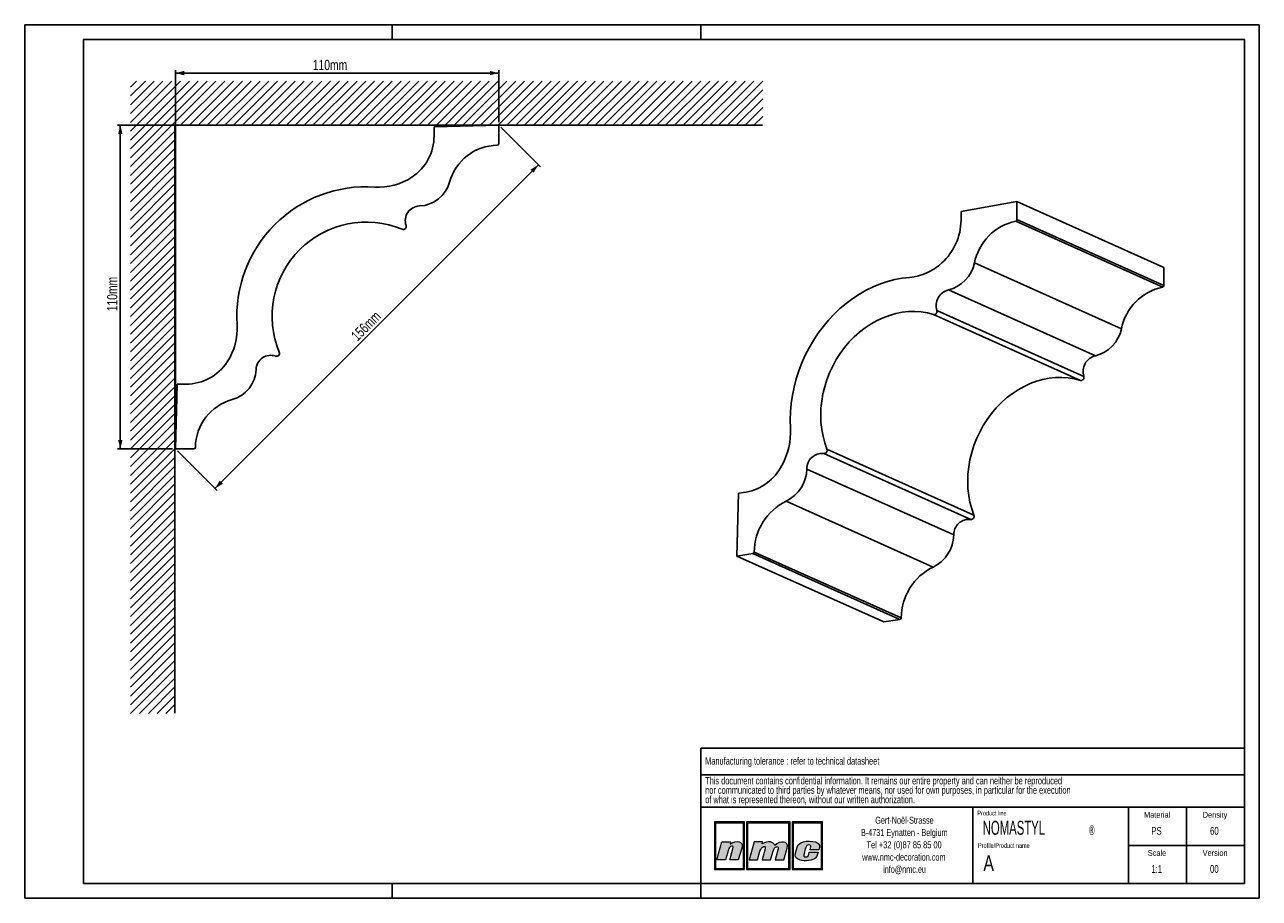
# Model space of a CAD drawing. Header units: millimetres. Extents: x 0 to 420, y 0 to 297.
import ezdxf
from ezdxf.lldxf.tags import DXFTag

# ---------------------------------------------------------------- set-up
doc = ezdxf.new("R2010")
doc.units = ezdxf.units.MM
doc.layers.add('1', color=7, linetype='Continuous', lineweight=25)
for name, color, linetype in [('2', 7, 'Continuous'), ('4', 11, 'PHANTOM'), ('5', 136, 'PHANTOM')]:
    doc.layers.add(name, color=color, linetype=linetype)
doc.styles.add('SLDTEXTSTYLE0', font='TXT', dxfattribs={"width": 0.75})
doc.styles.add('SLDTEXTSTYLE1', font='TXT', dxfattribs={"width": 0.605})
doc.styles.add('SLDTEXTSTYLE2', font='TXT', dxfattribs={"width": 0.693182})
doc.styles.add('SLDTEXTSTYLE3', font='TXT', dxfattribs={"width": 0.70989})
tags = doc.linetypes.add('PHANTOM', pattern=[12.7, 6.35, -1.27, 1.27, -1.27, 1.27, -1.27]).pattern_tags.tags
tags[14:15] = [DXFTag(74, 4), DXFTag(75, 0), DXFTag(340, '0'), DXFTag(46, 1.0), DXFTag(50, 0.0), DXFTag(44, 0.0), DXFTag(45, 0.0)]
tags[12:13] = [DXFTag(74, 4), DXFTag(75, 0), DXFTag(340, '0'), DXFTag(46, 1.0), DXFTag(50, 0.0), DXFTag(44, 0.0), DXFTag(45, 0.0)]
tags[10:11] = [DXFTag(74, 4), DXFTag(75, 0), DXFTag(340, '0'), DXFTag(46, 1.0), DXFTag(50, 0.0), DXFTag(44, 0.0), DXFTag(45, 0.0)]
tags[8:9] = [DXFTag(74, 4), DXFTag(75, 0), DXFTag(340, '0'), DXFTag(46, 1.0), DXFTag(50, 0.0), DXFTag(44, 0.0), DXFTag(45, 0.0)]
tags[6:7] = [DXFTag(74, 4), DXFTag(75, 0), DXFTag(340, '0'), DXFTag(46, 1.0), DXFTag(50, 0.0), DXFTag(44, 0.0), DXFTag(45, 0.0)]
tags[4:5] = [DXFTag(74, 4), DXFTag(75, 0), DXFTag(340, '0'), DXFTag(46, 1.0), DXFTag(50, 0.0), DXFTag(44, 0.0), DXFTag(45, 0.0)]
doc.dimstyles.new('SLDDIMSTYLE0', dxfattribs={"dimtxt": 3.5, "dimasz": 3, "dimexe": 0, "dimexo": 0.0625, "dimgap": 0.875, "dimtad": 1, "dimdec": 0, "dimrnd": 1e-09, "dimzin": 12, "dimdsep": 46, "dimtxsty": 'SLDTEXTSTYLE0', "dimsah": 1, "dimcen": 0.09, "dimadec": 0, "dimazin": 3, "dimtfac": 1, "dimtdec": 0, "dimtofl": 0, "dimtmove": 0, "dimatfit": 3, "dimfxl": 1, "dimfrac": 2, "dimtolj": 1, "dimtzin": 12, "dimarcsym": 0})

# ---------------------------------------------------------------- blocks, each defined once
blk = doc.blocks.new('SW_NOTE_0')
at = {"layer": '2', "color": 0, "attachment_point": 1, "style": 'SLDTEXTSTYLE1'}
for s, insert, char_height in [('NOMASTYL', (0, 6.14), 4.763), ('®', (36.17, 4.54), 3.17)]:
    blk.add_mtext(s, dxfattribs=dict(at, insert=insert, char_height=char_height))
blk = doc.blocks.new('SW_NOTE_1')
at = {"layer": '2', "color": 0, "char_height": 2.3813, "attachment_point": 2}
for s, insert, style in [('Gert-Noël-Strasse', (13.02, 3.07), 'SLDTEXTSTYLE0'), ('B-4731 Eynatten - Belgium', (12.97, -1.11), 'SLDTEXTSTYLE0'), ('Tel +32 (0)87 85 85 00', (12.91, -5.28), 'SLDTEXTSTYLE2'), ('www.nmc-decoration.com', (12.81, -9.46), 'SLDTEXTSTYLE0'), ('info@nmc.eu', (13.06, -13.63), 'SLDTEXTSTYLE0')]:
    blk.add_mtext(s, dxfattribs=dict(at, insert=insert, style=style))
blk = doc.blocks.new('SW_NOTE_2')
at = {"layer": '2', "color": 0, "char_height": 2.5, "attachment_point": 1, "style": 'SLDTEXTSTYLE0'}
for s, insert in [('This document contains confidential information. It remains our entire property and can neither be reproduced', (0, 3.22)), ('nor communicated to third parties by whatever means, nor used for own purposes, in particular for the execution', (0, 0.03)), ('of what is represented thereon, without our written authorization.', (0, -3.17))]:
    blk.add_mtext(s, dxfattribs=dict(at, insert=insert))
blk = doc.blocks.new('_D')
at = {"layer": '5'}
for p, q in [((51.26, 153.82), (51.26, 281.55)), ((161.26, 263.82), (161.26, 281.55)), ((161.26, 280.55), (51.26, 280.55))]:
    blk.add_line(p, q, dxfattribs=at)
for points in [[(51.26, 280.55), (54.26, 279.8), (54.26, 281.3)], [(161.26, 280.55), (158.26, 281.3), (158.26, 279.8)]]:
    blk.add_solid(points, dxfattribs=at)
at = {"layer": '5', "insert": (98.01, 285.06), "char_height": 3.5, "attachment_point": 1, "style": 'SLDTEXTSTYLE0'}
blk.add_mtext('110mm', dxfattribs=at)
blk = doc.blocks.new('_D_1')
at = {"layer": '5'}
for p, q in [((160.26, 262.82), (31.53, 262.82)), ((32.53, 262.82), (32.53, 152.82)), ((50.26, 152.82), (31.53, 152.82))]:
    blk.add_line(p, q, dxfattribs=at)
for points in [[(32.53, 262.82), (31.78, 259.82), (33.28, 259.82)], [(32.53, 152.82), (33.28, 155.82), (31.78, 155.82)]]:
    blk.add_solid(points, dxfattribs=at)
at = {"layer": '5', "insert": (28.02, 199.57), "char_height": 3.5, "attachment_point": 1, "rotation": 90, "style": 'SLDTEXTSTYLE0'}
blk.add_mtext('110mm', dxfattribs=at)
blk = doc.blocks.new('_D_2')
at = {"layer": '5'}
for p, q in [((161.97, 262.11), (175.45, 248.63)), ((64.74, 139.34), (174.74, 249.34)), ((51.97, 152.11), (65.45, 138.63))]:
    blk.add_line(p, q, dxfattribs=at)
for points in [[(174.74, 249.34), (172.09, 247.75), (173.15, 246.69)], [(64.74, 139.34), (67.4, 140.93), (66.34, 141.99)]]:
    blk.add_solid(points, dxfattribs=at)
at = {"layer": '5', "insert": (110.72, 191.69), "char_height": 3.5, "attachment_point": 1, "rotation": 45, "style": 'SLDTEXTSTYLE0'}
blk.add_mtext('156mm', dxfattribs=at)

msp = doc.modelspace()

# ---------------------------------------------------------------- hatches: boundary and pattern name
at = {"layer": '4'}
h = msp.add_hatch(color=256, dxfattribs=at)
h.paths.add_polyline_path([(234.68, 25.96), (234.68, 9.75), (244.87, 9.75), (244.87, 25.96)], flags=0)
h.paths.add_polyline_path([(244.49, 10.13), (235.06, 10.13), (235.06, 25.58), (244.49, 25.58)], flags=0)
h = msp.add_hatch(color=256, dxfattribs=at)
h.paths.add_polyline_path([(245.56, 9.75), (260.37, 9.75), (260.37, 25.96), (245.56, 25.96)], flags=0)
h.paths.add_polyline_path([(259.99, 10.13), (245.93, 10.13), (245.93, 25.58), (259.99, 25.58)], flags=0)
h = msp.add_hatch(color=256, dxfattribs=at)
h.paths.add_polyline_path([(261.06, 9.75), (271.42, 9.75), (271.42, 25.96), (261.06, 25.96)], flags=0)
h.paths.add_polyline_path([(261.43, 10.13), (261.43, 25.58), (271.05, 25.58), (271.05, 10.13)], flags=0)
h = msp.add_hatch(color=256, dxfattribs=at)
edge = h.paths.add_edge_path(flags=0)
edge.add_line((240.11, 19.18), (240.01, 18.45))
edge.add_spline(control_points=[(240.01, 18.45), (242.01, 19.83), (244.69, 19.62), (243.92, 17.08)], knot_values=[3, 3, 3, 3, 4, 4, 4, 4], weights=[1, 1, 1, 1], degree=3, periodic=0)
edge.add_line((243.92, 17.08), (242.74, 13.04))
edge.add_line((242.74, 13.04), (239.86, 13.04))
edge.add_line((239.86, 13.04), (240.9, 16.86))
edge.add_spline(control_points=[(240.9, 16.86), (241.35, 18.46), (239.69, 17.69), (239.37, 16.5)], knot_values=[7, 7, 7, 7, 8, 8, 8, 8], weights=[1, 1, 1, 1], degree=3, periodic=0)
edge.add_line((239.37, 16.5), (238.41, 13.02))
edge.add_line((238.41, 13.02), (235.46, 13.02))
edge.add_line((235.46, 13.02), (237.17, 19.18))
edge.add_line((237.17, 19.18), (240.11, 19.18))
h = msp.add_hatch(color=256, dxfattribs=at)
edge = h.paths.add_edge_path(flags=0)
edge.add_spline(control_points=[(255.21, 17.99), (254.81, 19.29), (252.9, 19.64), (250.93, 18.47)], knot_values=[10, 10, 10, 10, 11, 11, 11, 11], weights=[1, 1, 1, 1], degree=3, periodic=0)
edge.add_line((250.93, 18.47), (251, 19.16))
edge.add_line((251, 19.16), (248.19, 19.16))
edge.add_line((248.19, 19.16), (246.43, 13.04))
edge.add_line((246.43, 13.04), (249.29, 13.04))
edge.add_line((249.29, 13.04), (250.14, 16.01))
edge.add_spline(control_points=[(250.14, 16.01), (250.62, 17.76), (252.29, 18.26), (251.89, 16.78)], knot_values=[1, 1, 1, 1, 2, 2, 2, 2], weights=[1, 1, 1, 1], degree=3, periodic=0)
edge.add_line((251.89, 16.78), (250.87, 13.04))
edge.add_line((250.87, 13.04), (253.77, 13.04))
edge.add_line((253.77, 13.04), (254.61, 16.03))
edge.add_spline(control_points=[(254.61, 16.03), (255.08, 17.79), (256.67, 17.98), (256.34, 16.78)], knot_values=[5, 5, 5, 5, 6, 6, 6, 6], weights=[1, 1, 1, 1], degree=3, periodic=0)
edge.add_line((256.34, 16.78), (255.32, 13.04))
edge.add_line((255.32, 13.04), (258.25, 13.04))
edge.add_line((258.25, 13.04), (259.38, 17.06))
edge.add_spline(control_points=[(259.38, 17.06), (260.09, 19.58), (256.84, 19.76), (255.21, 17.99)], knot_values=[9, 9, 9, 9, 10, 10, 10, 10], weights=[1, 1, 1, 1], degree=3, periodic=0)
h = msp.add_hatch(color=256, dxfattribs=at)
edge = h.paths.add_edge_path(flags=0)
edge.add_spline(control_points=[(262.89, 13.39), (261.85, 13.98), (261.99, 14.85), (262.84, 17.43)], knot_values=[12, 12, 12, 12, 13, 13, 13, 13], weights=[1, 1, 1, 1], degree=3, periodic=0)
edge.add_spline(control_points=[(262.84, 17.43), (263.19, 18.49), (263.98, 18.97), (264.94, 19.25)], knot_values=[13, 13, 13, 13, 14, 14, 14, 14], weights=[1, 1, 1, 1], degree=3, periodic=0)
edge.add_spline(control_points=[(264.94, 19.25), (265.88, 19.52), (267.96, 19.52), (269.09, 19.14)], knot_values=[14, 14, 14, 14, 15, 15, 15, 15], weights=[1, 1, 1, 1], degree=3, periodic=0)
edge.add_spline(control_points=[(269.09, 19.14), (269.53, 18.99), (270.16, 18.59), (270.35, 18.1)], knot_values=[15, 15, 15, 15, 16, 16, 16, 16], weights=[1, 1, 1, 1], degree=3, periodic=0)
edge.add_spline(control_points=[(270.35, 18.1), (270.56, 17.46), (270.3, 16.95), (270.14, 16.5)], knot_values=[0, 0, 0, 0, 1, 1, 1, 1], weights=[1, 1, 1, 1], degree=3, periodic=0)
edge.add_spline(control_points=[(270.14, 16.5), (269.24, 16.49), (268.31, 16.49), (267.18, 16.49)], knot_values=[1, 1, 1, 1, 2, 2, 2, 2], weights=[1, 1, 1, 1], degree=3, periodic=0)
edge.add_spline(control_points=[(267.18, 16.49), (267.36, 17.3), (267.62, 17.81), (267.16, 18.09)], knot_values=[2, 2, 2, 2, 3, 3, 3, 3], weights=[1, 1, 1, 1], degree=3, periodic=0)
edge.add_spline(control_points=[(267.16, 18.09), (266.93, 18.2), (266.56, 18.18), (266.35, 18.09)], knot_values=[3, 3, 3, 3, 4, 4, 4, 4], weights=[1, 1, 1, 1], degree=3, periodic=0)
edge.add_spline(control_points=[(266.35, 18.09), (265.95, 17.9), (265.85, 17.71), (265.71, 17.22)], knot_values=[4, 4, 4, 4, 5, 5, 5, 5], weights=[1, 1, 1, 1], degree=3, periodic=0)
edge.add_spline(control_points=[(265.71, 17.22), (265.46, 16.3), (265.43, 16.26), (265.16, 15.2)], knot_values=[5, 5, 5, 5, 6, 6, 6, 6], weights=[1, 1, 1, 1], degree=3, periodic=0)
edge.add_spline(control_points=[(265.16, 15.2), (264.89, 14.31), (265.12, 14.11), (265.5, 14.05)], knot_values=[6, 6, 6, 6, 7, 7, 7, 7], weights=[1, 1, 1, 1], degree=3, periodic=0)
edge.add_spline(control_points=[(265.5, 14.05), (266.56, 13.92), (266.63, 14.81), (266.88, 15.64)], knot_values=[7, 7, 7, 7, 8, 8, 8, 8], weights=[1, 1, 1, 1], degree=3, periodic=0)
edge.add_line((266.88, 15.64), (266.93, 15.64))
edge.add_line((266.93, 15.64), (269.88, 15.64))
edge.add_spline(control_points=[(269.88, 15.64), (269.66, 14.75), (269.37, 13.75), (268.63, 13.38)], knot_values=[10, 10, 10, 10, 11, 11, 11, 11], weights=[1, 1, 1, 1], degree=3, periodic=0)
edge.add_spline(control_points=[(268.63, 13.38), (267.27, 12.79), (264.78, 12.34), (262.89, 13.39)], knot_values=[11, 11, 11, 11, 12, 12, 12, 12], weights=[1, 1, 1, 1], degree=3, periodic=0)

# ---------------------------------------------------------------- linework, layer by layer
at = {"color": 7, "linetype": 'Continuous', "lineweight": 25}
for p, q in [((161.26, 262.82), (139.27, 262.24)), ((139.27, 262.24), (139.27, 259.23)), ((161.26, 256.52), (161.26, 262.82)), ((337.57, 236.85), (318.52, 233.45)), ((337.57, 230.76), (337.57, 236.85)), ((337.57, 236.85), (387.57, 214.43)), ((318.52, 233.45), (318.52, 230.53)), ((337.14, 230.21), (387.14, 207.8)), ((337.57, 230.76), (387.57, 208.35)), ((323.08, 216), (373.08, 193.59)), ((387.57, 208.35), (387.57, 214.43)), ((314.22, 206.85), (364.22, 184.43)), ((309.13, 198.45), (359.13, 176.04)), ((310.28, 199.83), (360.28, 177.42)), ((51.84, 174.81), (51.26, 152.82)), ((54.86, 174.81), (51.84, 174.81)), ((51.26, 152.82), (57.56, 152.82)), ((271.83, 151.2), (321.83, 128.79)), ((272.92, 152.65), (322.92, 130.23)), ((266.07, 145.95), (316.07, 123.54)), ((242.8, 137.68), (242.3, 116.36)), ((245.42, 138.07), (242.8, 137.68)), ((259.05, 135.02), (309.05, 112.61)), ((248.19, 117.72), (298.19, 95.3)), ((242.3, 116.36), (247.76, 117.18)), ((242.3, 116.36), (292.3, 93.95)), ((247.76, 117.18), (297.76, 94.76)), ((292.3, 93.95), (297.76, 94.76))]:
    msp.add_line(p, q, dxfattribs=at)
at = {"color": 7, "linetype": 'Continuous', "lineweight": 25, "flags": 128}
for points in [[(301.02, 211.09), (298.53, 210.81), (296.03, 210.35), (293.55, 209.71), (291.09, 208.89), (288.66, 207.89), (286.27, 206.73), (283.94, 205.4), (281.67, 203.91), (279.47, 202.27), (277.35, 200.49), (275.32, 198.56), (273.4, 196.51), (271.58, 194.34), (269.87, 192.05), (268.29, 189.67), (266.84, 187.19), (265.52, 184.63), (264.34, 182), (263.31, 179.31), (262.44, 176.58), (261.71, 173.81), (261.15, 171.01), (260.74, 168.21), (260.5, 165.4), (260.42, 162.61), (260.5, 159.84)], [(272.92, 152.65), (272.17, 154.81), (271.58, 157.06), (271.15, 159.38), (270.89, 161.75), (270.81, 164.16), (270.89, 166.6), (271.15, 169.05), (271.57, 171.5), (272.16, 173.92), (272.92, 176.31), (273.83, 178.65), (274.89, 180.93), (276.1, 183.13), (277.45, 185.24), (278.92, 187.24), (280.52, 189.13), (282.23, 190.89), (284.04, 192.5), (285.94, 193.97), (287.92, 195.29), (289.96, 196.43), (292.06, 197.4), (294.19, 198.19), (296.35, 198.8), (298.53, 199.22), (300.7, 199.45), (302.86, 199.49), (305, 199.33), (307.09, 198.99), (309.13, 198.45)], [(322.92, 130.23), (322.17, 132.4), (321.58, 134.65), (321.15, 136.96), (320.89, 139.34), (320.81, 141.75), (320.89, 144.19), (321.15, 146.64), (321.57, 149.08), (322.16, 151.51), (322.92, 153.9), (323.83, 156.24), (324.89, 158.51), (326.1, 160.71), (327.45, 162.82), (328.92, 164.83), (330.52, 166.71), (332.23, 168.47), (334.04, 170.09), (335.94, 171.56), (337.92, 172.87), (339.96, 174.02), (342.06, 174.99), (344.19, 175.78), (346.35, 176.39), (348.53, 176.81), (350.7, 177.04), (352.86, 177.07), (355, 176.92), (357.09, 176.57), (359.13, 176.04)]]:
    msp.add_lwpolyline(points, dxfattribs=at)
at = {"color": 7, "linetype": 'Continuous', "lineweight": 25}
for centre, radius, start, end in [((122.42, 259.23), 16.85, 303.5433, 0), ((160.76, 256.52), 0.5, 270.5786, 0), ((160.94, 239.02), 17, 90.5786, 164.7894), ((120.4, 262.27), 20.5, 266.2415, 303.5433), ((116.18, 197.91), 44, 86.2415, 183.7585), ((133.92, 246.37), 11, 271.9913, 344.7894), ((134.48, 230.38), 5, 91.9913, 199.3257), ((116.18, 197.91), 32, 67.4803, 202.5197), ((128.81, 228.39), 1, 247.4803, 19.3257), ((298.81, 230.65), 19.71, 311.9727, 359.6655), ((341.01, 212.32), 18.31, 102.2176, 168.4079), ((337.02, 230.75), 0.551, 282.7912, 1.0418), ((299.23, 229.85), 18.84, 275.4468, 312.631), ((311.41, 218.43), 11.92, 283.6274, 348.2405), ((315.56, 201.48), 5.53, 104.0375, 197.3614), ((391.01, 189.91), 18.31, 102.2176, 168.4079), ((387.02, 208.34), 0.551, 282.7912, 1.0418), ((309.3, 199.48), 1.05, 261.024, 19.5653), ((51.81, 193.68), 20.5, 326.4567, 3.7585), ((361.41, 196.02), 11.92, 283.6274, 348.2405), ((85.69, 185.27), 1, 250.6743, 22.5197), ((54.86, 191.66), 16.85, 270, 326.4567), ((83.71, 179.61), 5, 70.6743, 178.0087), ((365.56, 179.07), 5.53, 104.0375, 197.3614), ((67.72, 180.16), 11, 285.2106, 358.0087), ((359.3, 177.07), 1.05, 261.024, 19.5653), ((75.06, 153.14), 17, 105.2106, 179.4214), ((236.81, 158.62), 23.72, 331.1215, 2.948), ((57.56, 153.32), 0.5, 270, 359.4214), ((271.2, 146.11), 5.13, 82.955, 181.7407), ((271.94, 152.26), 1.06, 264.2212, 21.85), ((242.26, 154.96), 17.18, 280.5741, 333.0327), ((253.53, 146.29), 12.55, 296.1056, 358.4772), ((267.59, 117.6), 19.4, 116.1159, 179.6591), ((321.94, 129.84), 1.06, 264.2212, 21.85), ((321.2, 123.7), 5.13, 82.955, 181.7407), ((303.53, 123.87), 12.55, 296.1056, 358.4772), ((247.64, 117.71), 0.549, 282.2328, 0.6073), ((317.59, 95.19), 19.4, 116.1159, 179.6591), ((297.64, 95.3), 0.549, 282.2328, 0.6073)]:
    msp.add_arc(centre, radius, start, end, dxfattribs=at)
at = {"layer": '1'}
for p, q in [((20, 292), (415, 292)), ((20, 5), (20, 292)), ((415, 5), (415, 292)), ((230, 41.94), (415, 41.94)), ((230, 30.94), (415, 30.94)), ((20, 5), (415, 5))]:
    msp.add_line(p, q, dxfattribs=at)
at = {"layer": '1', "linetype": 'Continuous'}
for p, q in [((230, 51.09), (415, 51.09)), ((230, 51.09), (230, 5)), ((322.5, 5), (322.5, 30.94)), ((375.5, 5), (375.5, 30.94))]:
    msp.add_line(p, q, dxfattribs=at)
at = {"layer": '2', "linetype": 'Continuous'}
for p, q in [((0, 297), (420, 297)), ((0, 297), (0, 0)), ((125, 292), (125, 297)), ((230, 292), (230, 297)), ((420, 297), (420, 0)), ((395.25, 30.94), (395.25, 5)), ((415, 17.97), (375.5, 17.97)), ((125, 0), (125, 5)), ((230, 5), (230, 0)), ((0, 0), (420, 0))]:
    msp.add_line(p, q, dxfattribs=at)
at = {"layer": '5', "color": 8, "linetype": 'Continuous'}
for p, q in [((65.05, 277.83), (35.99, 248.77)), ((62.05, 277.83), (35.99, 251.77)), ((59.05, 277.83), (35.99, 254.77)), ((56.05, 277.83), (35.99, 257.77)), ((53.05, 277.83), (35.99, 260.77)), ((50.05, 277.83), (35.99, 263.77)), ((47.05, 277.83), (35.99, 266.77)), ((44.05, 277.83), (35.99, 269.77)), ((41.05, 277.83), (35.99, 272.77)), ((38.05, 277.83), (35.99, 275.77)), ((68.05, 277.83), (53.05, 262.83)), ((71.05, 277.83), (56.05, 262.83)), ((74.05, 277.83), (59.05, 262.83)), ((77.05, 277.83), (62.05, 262.83)), ((80.05, 277.83), (65.05, 262.83)), ((83.05, 277.83), (68.05, 262.83)), ((86.05, 277.83), (71.05, 262.83)), ((89.05, 277.83), (74.05, 262.83)), ((92.05, 277.83), (77.05, 262.83)), ((95.05, 277.83), (80.05, 262.83)), ((98.05, 277.83), (83.05, 262.83)), ((101.05, 277.83), (86.05, 262.83)), ((104.05, 277.83), (89.05, 262.83)), ((107.05, 277.83), (92.05, 262.83)), ((110.05, 277.83), (95.05, 262.83)), ((113.05, 277.83), (98.05, 262.83)), ((116.05, 277.83), (101.05, 262.83)), ((119.05, 277.83), (104.05, 262.83)), ((122.05, 277.83), (107.05, 262.83)), ((125.05, 277.83), (110.05, 262.83)), ((128.05, 277.83), (113.05, 262.83)), ((131.05, 277.83), (116.05, 262.83)), ((134.05, 277.83), (119.05, 262.83)), ((137.05, 277.83), (122.05, 262.83)), ((140.05, 277.83), (125.05, 262.83)), ((143.05, 277.83), (128.05, 262.83)), ((146.05, 277.83), (131.05, 262.83)), ((149.05, 277.83), (134.05, 262.83)), ((152.05, 277.83), (137.05, 262.83)), ((155.05, 277.83), (140.05, 262.83)), ((158.05, 277.83), (143.05, 262.83)), ((161.05, 277.83), (146.05, 262.83)), ((164.05, 277.83), (149.05, 262.83)), ((167.05, 277.83), (152.05, 262.83)), ((170.05, 277.83), (155.05, 262.83)), ((173.05, 277.83), (158.05, 262.83)), ((176.05, 277.83), (161.05, 262.83)), ((179.05, 277.83), (164.05, 262.83)), ((182.05, 277.83), (167.05, 262.83)), ((185.05, 277.83), (170.05, 262.83)), ((188.05, 277.83), (173.05, 262.83)), ((191.05, 277.83), (176.05, 262.83)), ((194.05, 277.83), (179.05, 262.83)), ((197.05, 277.83), (182.05, 262.83)), ((200.05, 277.83), (185.05, 262.83)), ((203.05, 277.83), (188.05, 262.83)), ((206.05, 277.83), (191.05, 262.83)), ((209.05, 277.83), (194.05, 262.83)), ((212.05, 277.83), (197.05, 262.83)), ((215.05, 277.83), (200.05, 262.83)), ((218.05, 277.83), (203.05, 262.83)), ((221.05, 277.83), (206.05, 262.83)), ((224.05, 277.83), (209.05, 262.83)), ((227.05, 277.83), (212.05, 262.83)), ((230.05, 277.83), (215.05, 262.83)), ((233.05, 277.83), (218.05, 262.83)), ((236.05, 277.83), (221.05, 262.83)), ((239.05, 277.83), (224.05, 262.83)), ((242.05, 277.83), (227.05, 262.83)), ((245.05, 277.83), (230.05, 262.83)), ((248.05, 277.83), (233.05, 262.83)), ((251.05, 277.83), (236.05, 262.83)), ((251.05, 274.83), (239.05, 262.83)), ((251.05, 271.83), (242.05, 262.83)), ((251.05, 268.83), (245.05, 262.83)), ((251.05, 265.83), (248.05, 262.83)), ((51.07, 260.86), (35.99, 245.77)), ((250.96, 262.83), (51.07, 262.83)), ((51.07, 262.83), (51.07, 62.95)), ((51.07, 257.86), (35.99, 242.77)), ((51.07, 254.86), (35.99, 239.77)), ((51.07, 251.86), (35.99, 236.77)), ((51.07, 248.86), (35.99, 233.77)), ((51.07, 245.86), (35.99, 230.77)), ((51.07, 242.86), (35.99, 227.77)), ((51.07, 239.86), (35.99, 224.77)), ((51.07, 236.86), (35.99, 221.77)), ((51.07, 233.86), (35.99, 218.77)), ((51.07, 230.86), (35.99, 215.77)), ((51.07, 227.86), (35.99, 212.77)), ((51.07, 224.86), (35.99, 209.77)), ((51.07, 221.86), (35.99, 206.77)), ((51.07, 218.86), (35.99, 203.77)), ((51.07, 215.86), (35.99, 200.77)), ((51.07, 212.86), (35.99, 197.77)), ((51.07, 209.86), (35.99, 194.77)), ((51.07, 206.86), (35.99, 191.77)), ((51.07, 203.86), (35.99, 188.77)), ((51.07, 200.86), (35.99, 185.77)), ((51.07, 197.86), (35.99, 182.77)), ((51.07, 194.86), (35.99, 179.77)), ((51.07, 191.86), (35.99, 176.77)), ((51.07, 188.86), (35.99, 173.77)), ((51.07, 185.86), (35.99, 170.77)), ((51.07, 182.86), (35.99, 167.77)), ((51.07, 179.86), (35.99, 164.77)), ((51.07, 176.86), (35.99, 161.77)), ((51.07, 173.86), (35.99, 158.77)), ((51.07, 170.86), (35.99, 155.77)), ((51.07, 167.86), (35.99, 152.77)), ((51.07, 164.86), (35.99, 149.77)), ((51.07, 161.86), (35.99, 146.77)), ((51.07, 158.86), (35.99, 143.77)), ((51.07, 155.86), (35.99, 140.77)), ((51.07, 152.86), (35.99, 137.77)), ((51.07, 149.86), (35.99, 134.77)), ((51.07, 146.86), (35.99, 131.77)), ((51.07, 143.86), (35.99, 128.77)), ((51.07, 140.86), (35.99, 125.77)), ((51.07, 137.86), (35.99, 122.77)), ((51.07, 134.86), (35.99, 119.77)), ((51.07, 131.86), (35.99, 116.77)), ((51.07, 128.86), (35.99, 113.77)), ((51.07, 125.86), (35.99, 110.77)), ((51.07, 122.86), (35.99, 107.77)), ((51.07, 119.86), (35.99, 104.77)), ((51.07, 116.86), (35.99, 101.77)), ((51.07, 113.86), (35.99, 98.77)), ((51.07, 110.86), (35.99, 95.77)), ((51.07, 107.86), (35.99, 92.77)), ((51.07, 104.86), (35.99, 89.77)), ((51.07, 101.86), (35.99, 86.77)), ((51.07, 98.86), (35.99, 83.77)), ((51.07, 95.86), (35.99, 80.77)), ((51.07, 92.86), (35.99, 77.77)), ((51.07, 89.86), (35.99, 74.77)), ((51.07, 86.86), (35.99, 71.77)), ((51.07, 83.86), (35.99, 68.77)), ((51.07, 80.86), (35.99, 65.77)), ((51.07, 77.86), (35.99, 62.77)), ((51.07, 74.86), (39.07, 62.86)), ((51.07, 71.86), (42.07, 62.86)), ((51.07, 68.86), (45.07, 62.86)), ((51.07, 65.86), (48.07, 62.86))]:
    msp.add_line(p, q, dxfattribs=at)
at = {"layer": '5', "color": 11, "linetype": 'Continuous', "lineweight": 18}
for p, q in [((244.87, 25.96), (234.68, 25.96)), ((234.68, 25.96), (234.68, 9.75)), ((244.49, 25.58), (235.06, 25.58)), ((235.06, 25.58), (235.06, 10.13)), ((244.49, 10.13), (244.49, 25.58)), ((244.87, 9.75), (244.87, 25.96)), ((260.37, 25.96), (245.56, 25.96)), ((245.56, 25.96), (245.56, 9.75)), ((259.99, 25.58), (245.93, 25.58)), ((245.93, 25.58), (245.93, 10.13)), ((259.99, 10.13), (259.99, 25.58)), ((260.37, 9.75), (260.37, 25.96)), ((271.42, 25.96), (261.06, 25.96)), ((261.06, 25.96), (261.06, 9.75)), ((261.43, 25.58), (261.43, 10.13)), ((271.05, 25.58), (261.43, 25.58)), ((271.05, 10.13), (271.05, 25.58)), ((271.42, 9.75), (271.42, 25.96)), ((235.46, 13.02), (237.17, 19.18)), ((237.17, 19.18), (240.11, 19.18)), ((239.86, 13.04), (240.9, 16.86)), ((240.11, 19.18), (240.01, 18.45)), ((243.92, 17.08), (242.74, 13.04)), ((248.19, 19.16), (246.43, 13.04)), ((251, 19.16), (248.19, 19.16)), ((250.93, 18.47), (251, 19.16)), ((258.25, 13.04), (259.38, 17.06)), ((238.41, 13.02), (235.46, 13.02)), ((239.37, 16.5), (238.41, 13.02)), ((242.74, 13.04), (239.86, 13.04)), ((246.43, 13.04), (249.29, 13.04)), ((249.29, 13.04), (250.14, 16.01)), ((251.89, 16.78), (250.87, 13.04)), ((250.87, 13.04), (253.77, 13.04)), ((253.77, 13.04), (254.61, 16.03)), ((256.34, 16.78), (255.32, 13.04)), ((255.32, 13.04), (258.25, 13.04)), ((266.88, 15.64), (266.93, 15.64)), ((266.93, 15.64), (269.88, 15.64)), ((234.68, 9.75), (244.87, 9.75)), ((235.06, 10.13), (244.49, 10.13)), ((245.56, 9.75), (260.37, 9.75)), ((245.93, 10.13), (259.99, 10.13)), ((261.06, 9.75), (271.42, 9.75)), ((261.43, 10.13), (271.05, 10.13))]:
    msp.add_line(p, q, dxfattribs=at)
for points in [[(240.9, 16.86), (241.35, 18.46), (239.69, 17.69), (239.37, 16.5)], [(240.01, 18.45), (242.01, 19.83), (244.69, 19.62), (243.92, 17.08)], [(250.14, 16.01), (250.62, 17.76), (252.29, 18.26), (251.89, 16.78)], [(255.21, 17.99), (254.81, 19.29), (252.9, 19.64), (250.93, 18.47)], [(254.61, 16.03), (255.08, 17.79), (256.67, 17.98), (256.34, 16.78)], [(259.38, 17.06), (260.09, 19.58), (256.84, 19.76), (255.21, 17.99)], [(262.89, 13.39), (261.85, 13.98), (261.99, 14.85), (262.84, 17.43)], [(262.84, 17.43), (263.19, 18.49), (263.98, 18.97), (264.94, 19.25)], [(264.94, 19.25), (265.88, 19.52), (267.96, 19.52), (269.09, 19.14)], [(265.71, 17.22), (265.46, 16.3), (265.43, 16.26), (265.16, 15.2)], [(266.35, 18.09), (265.95, 17.9), (265.85, 17.71), (265.71, 17.22)], [(267.16, 18.09), (266.93, 18.2), (266.56, 18.18), (266.35, 18.09)], [(267.18, 16.49), (267.36, 17.3), (267.62, 17.81), (267.16, 18.09)], [(269.09, 19.14), (269.53, 18.99), (270.16, 18.59), (270.35, 18.1)], [(270.35, 18.1), (270.56, 17.46), (270.3, 16.95), (270.14, 16.5)], [(268.63, 13.38), (267.27, 12.79), (264.78, 12.34), (262.89, 13.39)], [(265.16, 15.2), (264.89, 14.31), (265.12, 14.11), (265.5, 14.05)], [(265.5, 14.05), (266.56, 13.92), (266.63, 14.81), (266.88, 15.64)], [(270.14, 16.5), (269.24, 16.49), (268.31, 16.49), (267.18, 16.49)], [(269.88, 15.64), (269.66, 14.75), (269.37, 13.75), (268.63, 13.38)]]:
    msp.add_open_spline(points, degree=3, dxfattribs=at)

# ---------------------------------------------------------------- block references
at = {"layer": '2'}
for name, p in [('SW_NOTE_2', (231.5, 38)), ('SW_NOTE_1', (286.26, 24.66)), ('SW_NOTE_0', (325.91, 20.21))]:
    msp.add_blockref(name, p, dxfattribs=at)

# ---------------------------------------------------------------- texts
at = {"layer": '2', "style": 'SLDTEXTSTYLE0'}
for s, insert, char_height, attachment_point in [('PS', (385.01, 24.26), 2.646, 2), ('60', (404.71, 24.26), 2.646, 2), ('A', (326.16, 14.61), 5.29, 1), ('1:1', (385.09, 11.3), 2.646, 2), ('00', (404.7, 11.3), 2.646, 2)]:
    msp.add_mtext(s, dxfattribs=dict(at, insert=insert, char_height=char_height, attachment_point=attachment_point))
at = {"layer": '4'}
for s, insert, char_height, attachment_point, style in [('Manufacturing tolerance : refer to technical datasheet', (231.5, 47.94), 2.5, 1, 'SLDTEXTSTYLE0'), ('Product line', (324.06, 29.75), 1.5875, 1, 'SLDTEXTSTYLE3'), ('Material', (385.24, 29.39), 2, 2, 'SLDTEXTSTYLE0'), ('Density', (404.94, 29.39), 2, 2, 'SLDTEXTSTYLE0'), ('Profile/Product name', (324.3, 18.73), 1.5875, 1, 'SLDTEXTSTYLE3'), ('Scale', (385.2, 16.42), 2, 2, 'SLDTEXTSTYLE0'), ('Version', (404.97, 16.42), 2, 2, 'SLDTEXTSTYLE0')]:
    msp.add_mtext(s, dxfattribs=dict(at, insert=insert, char_height=char_height, attachment_point=attachment_point, style=style))

# ---------------------------------------------------------------- dimensions: what is measured, and where the dimension line sits
at = {"layer": '5'}
dim = msp.add_linear_dim(base=(51.26, 280.55), p1=(161.26, 262.82), p2=(51.26, 152.82), dimstyle='SLDDIMSTYLE0', dxfattribs=at)
dim.commit()
dim.dimension.update_dxf_attribs({"geometry": '_D', "text_midpoint": (106.26, 280.55)})
for base, p1, p2, angle, picture, middle in [((32.53, 152.82), (161.26, 262.82), (51.26, 152.82), 90, '_D_1', (32.53, 207.82)), ((174.74, 249.34), (51.26, 152.82), (161.26, 262.82), 45, '_D_2', (119.74, 194.34))]:
    dim = msp.add_linear_dim(base=base, p1=p1, p2=p2, angle=angle, dimstyle='SLDDIMSTYLE0', dxfattribs=at)
    dim.commit()
    dim.dimension.update_dxf_attribs({"geometry": picture, "text_midpoint": middle})

doc.saveas('drawing.dxf')
